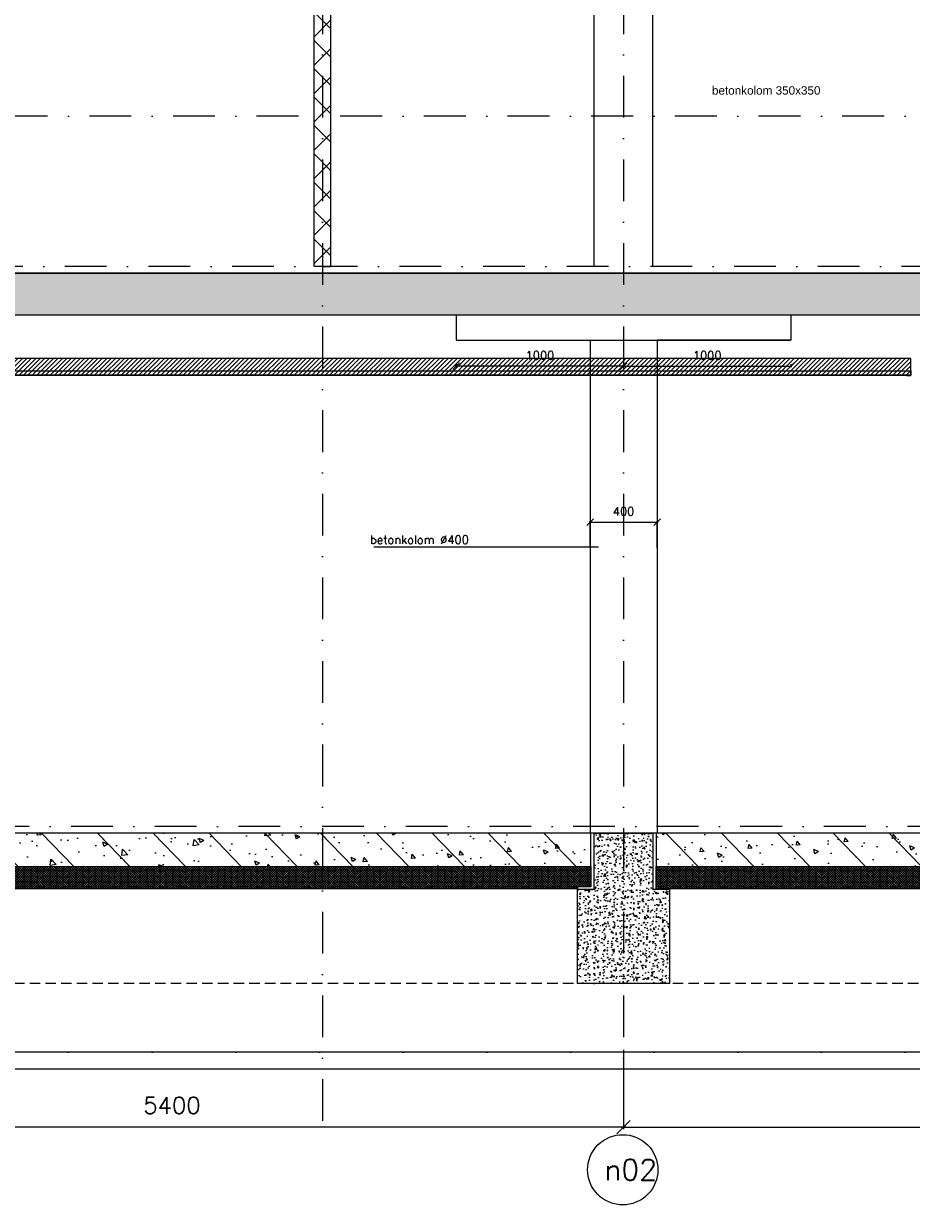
# Model space of a CAD drawing. Extents: x 102559 to 245130, y 44436 to 138999.
# Tile 20 of 30: x 195103 to 200409, y 90162 to 97249. Entities that reach past the tile are written whole.
import ezdxf
from ezdxf.enums import TextEntityAlignment as Align

# ---------------------------------------------------------------- set-up
doc = ezdxf.new("R2010")
doc.units = 0
doc.header["$LTSCALE"] = 20
doc.header["$MEASUREMENT"] = 0
doc.header["$PDSIZE"] = -1
for name, pattern in [('DASHDOT', [25, 12.5, -6.25, 0, -6.25]), ('DD1', [2.66667, 1.66667, -0.5, 0, -0.5]), ('HIDDEN2', [4.6875, 3.125, -1.5625])]:
    doc.linetypes.add(name, pattern=pattern)
doc.layers.get('0').update_dxf_attribs({"linetype": 'CONTINUOUS'})
doc.layers.get('DEFPOINTS').update_dxf_attribs({"linetype": 'CONTINUOUS'})
for name, color, linetype in [('A--01A1_ACEER', 1, 'CONTINUOUS'), ('A--A22--_F123-', 9, 'CONTINUOUS'), ('A--A23--_F--3-', 9, 'CONTINUOUS'), ('A--L$7A3-_STRAMIEN', 3, 'CONTINUOUS'), ('A--L21--_F-23-', 4, 'CONTINUOUS'), ('A--L22--', 3, 'CONTINUOUS'), ('A--L22--_F--3-', 7, 'CONTINUOUS'), ('A--L23--', 7, 'CONTINUOUS'), ('A--L23--_F--3-', 7, 'CONTINUOUS'), ('A--L28D1_KONSTRUKTIES', 1, 'CONTINUOUS'), ('A--L28DC1_KONSTRUKTIES', 1, 'HIDDEN2'), ('A--L31--', 2, 'CONTINUOUS'), ('A--L35-D2-_PLAFONDS', 2, 'CONTINUOUS'), ('A--L35-D4-_PLAFONDS', 4, 'CONTINUOUS'), ('A--L35D1_PLAFONDS', 1, 'CONTINUOUS'), ('A--M$1A-_F123-', 1, 'CONTINUOUS'), ('A--M1$A-_F123-', 1, 'CONTINUOUS'), ('A--T$1A-_F123_20', 1, 'CONTINUOUS'), ('A--T$7A-_STRAMIEN', 2, 'CONTINUOUS'), ('A--T01A-25_TEKST', 2, 'CONTINUOUS'), ('STRAMIEN', 8, 'DD1')]:
    doc.layers.add(name, color=color, linetype=linetype)
doc.styles.add('ALFA-0_25', font='ROMANS')
doc.styles.add('EB2', font='ARIAL.TTF')
doc.styles.add('HIEMSTRA', font='romans.shx')
doc.dimstyles.get("Standard").update_dxf_attribs({"dimscale": 40, "dimtxt": 2.5, "dimasz": 2, "dimexe": 0.3, "dimexo": 0.3, "dimgap": 2, "dimtad": 1, "dimdec": 0, "dimzin": 0, "dimdsep": 46, "dimtxsty": 'HIEMSTRA', "dimblk1": 'OBLIQUE', "dimblk2": 'OBLIQUE', "dimsah": 1, "dimcen": 0.09, "dimdle": 0.3, "dimclrd": 1, "dimclre": 1, "dimclrt": 3, "dimadec": 0, "dimazin": 0, "dimtfac": 1, "dimtdec": 4, "dimtix": 1, "dimtmove": 2, "dimatfit": 3, "dimldrblk": 'OBLIQUE', "dimfxl": 0, "dimtvp": 625, "dimtolj": 1, "dimtzin": 0, "dimarcsym": 0})

# ---------------------------------------------------------------- blocks, each defined once
blk = doc.blocks.new('_OBLIQUE')
at = {"color": 0, "linetype": 'ByBlock'}
blk.add_line((-0.5, -0.5), (0.5, 0.5), dxfattribs=at)
blk = doc.blocks.new('*D148')
at = {"color": 1, "linetype": 'ByBlock'}
for p, q in [((198689.3, 91109.5), (198689.3, 90635.6)), ((204089.3, 91109.5), (204089.3, 90635.6)), ((198677.3, 90647.6), (204101.3, 90647.6))]:
    blk.add_line(p, q, dxfattribs=at)
at = {"layer": 'DEFPOINTS', "color": 0, "linetype": 'ByBlock'}
for p in [(198689.3, 91121.5), (204089.3, 91121.5), (204089.3, 90647.6)]:
    blk.add_point(p, dxfattribs=at)
at = {"color": 1, "linetype": 'ByBlock', "xscale": 80, "yscale": 80, "zscale": 80, "rotation": 180}
blk.add_blockref('_OBLIQUE', (198689.3, 90647.6), dxfattribs=at)
at = {"color": 1, "linetype": 'ByBlock', "xscale": 80, "yscale": 80, "zscale": 80}
blk.add_blockref('_OBLIQUE', (204089.3, 90647.6), dxfattribs=at)
at = {"color": 3, "linetype": 'ByBlock', "insert": (201389.3, 90777.6), "char_height": 100, "attachment_point": 5, "style": 'HIEMSTRA'}
blk.add_mtext('\\A1;5400', dxfattribs=at)
blk = doc.blocks.new('*D149')
at = {"color": 1, "linetype": 'ByBlock'}
for p, q in [((193289.3, 91109.5), (193289.3, 90635.6)), ((198689.3, 91109.5), (198689.3, 90635.6)), ((198701.3, 90647.6), (193277.3, 90647.6))]:
    blk.add_line(p, q, dxfattribs=at)
at = {"layer": 'DEFPOINTS', "color": 0, "linetype": 'ByBlock'}
for p in [(193289.3, 91121.5), (198689.3, 91121.5), (193289.3, 90647.6)]:
    blk.add_point(p, dxfattribs=at)
at = {"color": 1, "linetype": 'ByBlock', "xscale": 80, "yscale": 80, "zscale": 80, "rotation": 180}
blk.add_blockref('_OBLIQUE', (193289.3, 90647.6), dxfattribs=at)
at = {"color": 1, "linetype": 'ByBlock', "xscale": 80, "yscale": 80, "zscale": 80}
blk.add_blockref('_OBLIQUE', (198689.3, 90647.6), dxfattribs=at)
at = {"color": 3, "linetype": 'ByBlock', "insert": (195989.3, 90777.6), "char_height": 100, "attachment_point": 5, "style": 'HIEMSTRA'}
blk.add_mtext('\\A1;5400', dxfattribs=at)
blk = doc.blocks.new('*U269')
at = {"layer": 'A--L23--_F--3-', "color": 2, "linetype": 'Continuous'}
blk.add_lwpolyline([(0, 0), (0, -20), (-12470.8, -20), (-12470.8, 0)], dxfattribs=at)
blk = doc.blocks.new('*U268')
at = {"layer": 'A--L23--_F--3-', "color": 2, "linetype": 'Continuous'}
blk.add_lwpolyline([(0, 0), (0, -20), (-12470.8, -20), (-12470.8, 0)], dxfattribs=at)
blk = doc.blocks.new('*D165')
at = {"color": 1, "linetype": 'ByBlock'}
for p, q in [((198483.3, 94266.5), (198895.3, 94266.5)), ((198489.3, 94112.3), (198489.3, 94272.5)), ((198889.3, 94112.3), (198889.3, 94272.5))]:
    blk.add_line(p, q, dxfattribs=at)
at = {"layer": 'DEFPOINTS', "color": 0, "linetype": 'ByBlock'}
for p in [(198889.3, 94266.5), (198489.3, 94106.3), (198889.3, 94106.3)]:
    blk.add_point(p, dxfattribs=at)
at = {"color": 1, "linetype": 'ByBlock', "xscale": 40, "yscale": 40, "zscale": 40, "rotation": 180}
blk.add_blockref('_OBLIQUE', (198489.3, 94266.5), dxfattribs=at)
at = {"color": 1, "linetype": 'ByBlock', "xscale": 40, "yscale": 40, "zscale": 40}
blk.add_blockref('_OBLIQUE', (198889.3, 94266.5), dxfattribs=at)
at = {"color": 2, "linetype": 'ByBlock', "insert": (198689.3, 94331.5), "char_height": 50, "attachment_point": 5, "style": 'HIEMSTRA'}
blk.add_mtext('\\A1;400', dxfattribs=at)
blk = doc.blocks.new('*D166')
at = {"color": 1, "linetype": 'ByBlock'}
for p, q in [((198695.3, 95199.1), (197683.3, 95199.1)), ((197689.3, 95211), (197689.3, 95193.1)), ((198689.3, 95211), (198689.3, 95193.1))]:
    blk.add_line(p, q, dxfattribs=at)
at = {"layer": 'DEFPOINTS', "color": 0, "linetype": 'ByBlock'}
for p in [(197689.3, 95217), (197689.3, 95199.1), (198689.3, 95217)]:
    blk.add_point(p, dxfattribs=at)
at = {"color": 1, "linetype": 'ByBlock', "xscale": 40, "yscale": 40, "zscale": 40, "rotation": 180}
blk.add_blockref('_OBLIQUE', (197689.3, 95199.1), dxfattribs=at)
at = {"color": 1, "linetype": 'ByBlock', "xscale": 40, "yscale": 40, "zscale": 40}
blk.add_blockref('_OBLIQUE', (198689.3, 95199.1), dxfattribs=at)
at = {"color": 2, "linetype": 'ByBlock', "insert": (198189.3, 95264.1), "char_height": 50, "attachment_point": 5, "style": 'HIEMSTRA'}
blk.add_mtext('\\A1;1000', dxfattribs=at)
blk = doc.blocks.new('*D167')
at = {"color": 1, "linetype": 'ByBlock'}
for p, q in [((198683.3, 95199.1), (199695.3, 95199.1)), ((198689.3, 95211), (198689.3, 95193.1)), ((199689.3, 95211), (199689.3, 95193.1))]:
    blk.add_line(p, q, dxfattribs=at)
at = {"layer": 'DEFPOINTS', "color": 0, "linetype": 'ByBlock'}
for p in [(198689.3, 95217), (199689.3, 95217), (199689.3, 95199.1)]:
    blk.add_point(p, dxfattribs=at)
at = {"color": 1, "linetype": 'ByBlock', "xscale": 40, "yscale": 40, "zscale": 40, "rotation": 180}
blk.add_blockref('_OBLIQUE', (198689.3, 95199.1), dxfattribs=at)
at = {"color": 1, "linetype": 'ByBlock', "xscale": 40, "yscale": 40, "zscale": 40}
blk.add_blockref('_OBLIQUE', (199689.3, 95199.1), dxfattribs=at)
at = {"color": 2, "linetype": 'ByBlock', "insert": (199189.3, 95264.1), "char_height": 50, "attachment_point": 5, "style": 'HIEMSTRA'}
blk.add_mtext('\\A1;1000', dxfattribs=at)
blk = doc.blocks.new('*U264')
at = {"layer": 'A--A22--_F123-', "linetype": 'Continuous'}
h = blk.add_hatch(dxfattribs=at)
h.set_pattern_fill('ALFAKRS', color=256, scale=120, style=0)
h.set_pattern_definition([(45, (-196889.26, -95795.9), (-84.852814, 84.852814), []), (135, (-196889.26, -95795.9), (-84.852814, -84.852814), [])])
h.paths.add_polyline_path([(0, 0), (50, 0), (50, 3210), (0, 3210), (-50, 3210), (-50, 0)])
at = {"layer": 'A--L22--_F--3-', "color": 3, "linetype": 'Continuous'}
for points in [[(0, 0), (-50, 0), (-50, 3210), (0, 3210)], [(0, 0), (50, 0), (50, 3210), (0, 3210)]]:
    blk.add_lwpolyline(points, dxfattribs=at)

msp = doc.modelspace()

# ---------------------------------------------------------------- hatches: boundary and pattern name
at = {"layer": 'A--01A1_ACEER', "linetype": 'Continuous'}
h = msp.add_hatch(dxfattribs=at)
h.set_pattern_fill('ANSI31', color=256, scale=150, style=0)
h.set_pattern_definition([(45, (34262.216, 200), (-13.2582521, 13.2582521), [])])
h.paths.add_polyline_path([(192781.5, 95145.9), (200407, 95145.9), (200407, 95245.9), (192781.5, 95245.9)])
at = {"layer": 'A--A23--_F--3-'}
h = msp.add_hatch(dxfattribs=at)
h.set_pattern_fill('ALFABET', color=256, scale=20, angle=1, style=0, pattern_type=2)
h.set_pattern_definition([(134, (275026.89, 1e-11), (86.32078, 83.359), []), (129, (275026.89, 1e-11), (-143.64922, -10.04493), [15, -165]), (184, (275026.9, 1e-11), (30.37155, 149.9312), [12, -132]), (78.5486, (275014.92, -0.84), (-113.27778, 139.88618), [12.74804, -140.22842]), (132.8158, (275027.59, 40), (-213.99344, -29.37358), [22.5, -247.5]), (82.3644, (275009.76, 37.55), (-183.50393, 198.05632), [19.12206, -210.3426]), (187.8158, (275027.6, 40), (-183.50378, 198.05647), [18, -198]), (158, (275007.42, 30.34), (-120.76856, -78.42802), [15, -165]), (213, (275007.42, 30.34), (-46.12453, 145.8572), [12, -132]), (107.5486, (274997.36, 23.81), (-166.89315, 67.42906), [12.74804, -140.22842]), (141.5, (275026.893, 1e-11), (-1.26964, 66.611074), [0, -130.4, 0, -134, 0, -132.5]), (171.5, (275026.89, 1e-11), (-51.229207, 79.788568), [0, -76.4, 0, -127.4, 0, -50.5]), (211.5, (275071.486, -0.78), (-106.826954, -2.64699), [0, -50, 0, -156, 0, -207]), (221.5, (275091.48, -1.13), (-116.270055, 22.05355), [0, -65, 0, -103.6, 0, -147]), (221.5, (275091.48, -1.13), (-116.270055, 22.05355), [0, -65, 0, -103.6, 0, -147])])
edge = h.paths.add_edge_path()
edge.add_line((192739.3, 95755.9), (205219.3, 95755.9))
edge.add_line((205219.3, 95755.9), (205219.3, 95505.9))
edge.add_line((205219.3, 95505.9), (192739.3, 95505.9))
h = msp.add_hatch(dxfattribs=at)
h.set_pattern_fill('ALFABET', color=256, scale=40, angle=1, style=0, pattern_type=2)
h.set_pattern_definition([(134, (353508.36, 0), (172.64155, 166.718), []), (129, (353508.36, 0), (-287.29845, -20.08986), [30, -330]), (184, (353508.36, 0), (60.7431, 299.8624), [24, -264]), (78.5486, (353484.42, -1.67), (-226.55556, 279.77237), [25.49608, -280.45684]), (132.8158, (353509.76, 80), (-427.9869, -58.74715), [45, -495]), (82.3644, (353474.1, 75.1), (-367.0079, 396.11265), [38.2441, -420.6852]), (187.8158, (353509.76, 80), (-367.0076, 396.1129), [36, -396]), (158, (353469.41, 60.7), (-241.53712, -156.85604), [30, -330]), (213, (353469.4, 60.7), (-92.24906, 291.7144), [24, -264]), (107.5486, (353449.3, 47.62), (-333.7863, 134.8581), [25.49608, -280.45684]), (141.5, (353508.36, 0), (-2.53928, 133.22215), [0, -260.8, 0, -268, 0, -265]), (171.5, (353508.36, 0), (-102.45841, 159.57714), [0, -152.8, 0, -254.8, 0, -101]), (211.5, (353597.55, -1.56), (-213.65391, -5.29398), [0, -100, 0, -312, 0, -414]), (221.5, (353637.54, -2.25), (-232.54011, 44.1071), [0, -130, 0, -207.2, 0, -294]), (221.5, (353637.54, -2.25), (-232.54011, 44.1071), [0, -130, 0, -207.2, 0, -294])])
h.paths.add_polyline_path([(192813.6, 92205.9), (198494.3, 92205.9), (198494.3, 92405.9), (192813.6, 92405.9)])
h = msp.add_hatch(dxfattribs=at)
h.set_pattern_fill('AR-CONC', color=256, scale=10, style=0, pattern_type=2)
h.set_pattern_definition([(50, (23270.17, 30), (71.726018, -6.275213), [7.5, -82.5]), (355, (23270.17, 30), (-13.875133, 75.219213), [6, -66]), (100.4514, (23276.146, 29.48), (57.850938, 68.943954), [6.37402, -70.11421]), (46.1842, (23270.17, 50), (106.724105, -16.5519), [11.25, -123.75]), (96.6356, (23279.06, 48.62), (93.46627, 97.411787), [9.56103, -105.1713]), (351.1842, (23270.17, 50), (93.466195, 97.41186), [9, -99]), (21, (23280.17, 45), (59.690705, -40.261889), [7.5, -82.5]), (326, (23280.17, 45), (24.331533, 72.515005), [6, -66]), (71.4514, (23285.14, 41.645), (84.022263, 32.25305), [6.37402, -70.11421]), (37.5, (23270.17, 30), (1.2159855, 33.2893854), [0, -65.2, 0, -67, 0, -66.25]), (7.5, (23270.17, 30), (26.306954, 39.441171), [0, -38.2, 0, -63.7, 0, -25.25]), (327.5, (23247.87, 30), (53.3822436, -2.255487), [0, -25, 0, -78, 0, -103.5]), (317.5, (23237.87, 30), (58.318617, 10.010498), [0, -32.5, 0, -51.8, 0, -73.5])])
h.paths.add_polyline_path([(198514.3, 92405.9), (198864.3, 92405.9), (198864.3, 92070.9), (198964.3, 92070.9), (198964.3, 91505.9), (198414.3, 91505.9), (198414.3, 92070.9), (198514.3, 92070.9)])
h = msp.add_hatch(dxfattribs=at)
h.set_pattern_fill('ALFABET', color=256, scale=40, angle=1, style=0, pattern_type=2)
h.set_pattern_definition([(134, (358908.36, 0), (172.64155, 166.718), []), (129, (358908.36, 0), (-287.29845, -20.08986), [30, -330]), (184, (358908.36, 0), (60.7431, 299.8624), [24, -264]), (78.5486, (358884.42, -1.67), (-226.55556, 279.77237), [25.49608, -280.45684]), (132.8158, (358909.76, 80), (-427.9869, -58.74715), [45, -495]), (82.3644, (358874.1, 75.1), (-367.0079, 396.11265), [38.2441, -420.6852]), (187.8158, (358909.76, 80), (-367.0076, 396.1129), [36, -396]), (158, (358869.41, 60.7), (-241.53712, -156.85604), [30, -330]), (213, (358869.4, 60.7), (-92.24906, 291.7144), [24, -264]), (107.5486, (358849.3, 47.62), (-333.7863, 134.8581), [25.49608, -280.45684]), (141.5, (358908.36, 0), (-2.53928, 133.22215), [0, -260.8, 0, -268, 0, -265]), (171.5, (358908.36, 0), (-102.45841, 159.57714), [0, -152.8, 0, -254.8, 0, -101]), (211.5, (358997.55, -1.56), (-213.65391, -5.29398), [0, -100, 0, -312, 0, -414]), (221.5, (359037.54, -2.25), (-232.54011, 44.1071), [0, -130, 0, -207.2, 0, -294]), (221.5, (359037.54, -2.25), (-232.54011, 44.1071), [0, -130, 0, -207.2, 0, -294])])
h.paths.add_polyline_path([(198884.3, 92205.9), (203894.3, 92205.9), (203894.3, 92405.9), (198884.3, 92405.9)])
h = msp.add_hatch(dxfattribs=at)
h.set_pattern_fill('ALFAKRS', color=256, scale=10, style=0, pattern_type=2)
h.set_pattern_definition([(45, (120356.468, 0), (-7.0710678, 7.0710678), []), (135, (120356.468, 0), (-7.0710678, -7.0710678), [])])
h.paths.add_polyline_path([(197594.1, 92073.9), (192813.6, 92073.9), (192813.6, 92205.9), (198494.3, 92205.9), (198494.3, 92085.9), (198414.3, 92085.9), (198414.3, 92073.9)])
h = msp.add_hatch(dxfattribs=at)
h.set_pattern_fill('ALFAKRS', color=256, scale=10, style=0, pattern_type=2)
h.set_pattern_definition([(45, (125756.468, 0), (-7.0710678, 7.0710678), []), (135, (125756.468, 0), (-7.0710678, -7.0710678), [])])
h.paths.add_polyline_path([(202994.1, 92073.9), (198884.3, 92073.9), (198884.3, 92205.9), (203894.3, 92205.9), (203894.3, 92085.9), (203814.3, 92085.9), (203814.3, 92073.9)])

# ---------------------------------------------------------------- linework, layer by layer
at = {"layer": 'A--L$7A3-_STRAMIEN', "linetype": 'Continuous'}
msp.add_ellipse((198684.4, 90392.3), major_axis=(148.5, 148.5), ratio=1, dxfattribs=at)
at = {"layer": 'A--L21--_F-23-', "linetype": 'Continuous'}
msp.add_lwpolyline([(192739.3, 95755.9), (205219.3, 95755.9), (205219.3, 95505.9), (192739.3, 95505.9)], dxfattribs=at)
for points in [[(192813.6, 92205.9), (198494.3, 92205.9), (198494.3, 92405.9), (192813.6, 92405.9)], [(198514.3, 92405.9), (198864.3, 92405.9), (198864.3, 92070.9), (198964.3, 92070.9), (198964.3, 91505.9), (198414.3, 91505.9), (198414.3, 92070.9), (198514.3, 92070.9), (198514.3, 92405.9)], [(198884.3, 92205.9), (203894.3, 92205.9), (203894.3, 92405.9), (198884.3, 92405.9)]]:
    msp.add_lwpolyline(points, close=True, dxfattribs=at)
at = {"layer": 'A--L23--'}
for points in [[(197594.1, 92073.9), (192813.6, 92073.9), (192813.6, 92205.9), (198494.3, 92205.9), (198494.3, 92085.9), (198414.3, 92085.9), (198414.3, 92073.9)], [(202994.1, 92073.9), (198884.3, 92073.9), (198884.3, 92205.9), (203894.3, 92205.9), (203894.3, 92085.9), (203814.3, 92085.9), (203814.3, 92073.9)]]:
    msp.add_lwpolyline(points, close=True, dxfattribs=at)
at = {"layer": 'A--L28D1_KONSTRUKTIES'}
for p, q in [((198514.3, 95795.9), (198514.3, 98855.9)), ((198864.3, 95795.9), (198864.3, 98855.9)), ((197689.3, 95355.9), (199689.3, 95355.9))]:
    msp.add_line(p, q, dxfattribs=at)
for points in [[(197689.3, 95505.9), (197689.3, 95355.9), (198489.3, 95355.9), (198489.3, 92405.9)], [(199689.3, 95505.9), (199689.3, 95355.9), (198889.3, 95355.9), (198889.3, 92405.9)]]:
    msp.add_lwpolyline(points, dxfattribs=at)
at = {"layer": 'A--L28DC1_KONSTRUKTIES'}
for p, q in [((198414.3, 92085.9), (192815.6, 92085.9)), ((203814.3, 92085.9), (198886.3, 92085.9)), ((206357.8, 91505.9), (153737.8, 91505.9))]:
    msp.add_line(p, q, dxfattribs=at)
at = {"layer": 'A--L31--'}
msp.add_lwpolyline([(205193.3, 91095.9), (153737.8, 91095.9), (153737.8, 90995.9), (205193.3, 90995.9)], close=True, dxfattribs=at)
at = {"layer": 'A--L35-D2-_PLAFONDS'}
msp.add_lwpolyline([(192781.5, 95170.9), (200407, 95170.9), (200407, 95145.9), (192781.5, 95145.9)], dxfattribs=at)
at = {"layer": 'A--L35-D4-_PLAFONDS'}
for p, q in [((200407, 95143.9), (200407, 95193.9)), ((200382, 95143.9), (200407, 95143.9))]:
    msp.add_line(p, q, dxfattribs=at)
at = {"layer": 'A--L35D1_PLAFONDS', "linetype": 'Continuous'}
msp.add_lwpolyline([(192781.5, 95145.9), (200407, 95145.9), (200407, 95245.9), (192781.5, 95245.9)], close=True, dxfattribs=at)
at = {"layer": 'A--T01A-25_TEKST'}
msp.add_line((197196.3, 94118.2), (198538.7, 94118.2), dxfattribs=at)
at = {"layer": 'STRAMIEN', "linetype": 'DASHDOT'}
for p, q in [((196889.3, 109939.1), (196889.3, 90611.2)), ((198689.3, 109939.1), (198689.3, 90611.2)), ((215249.5, 96695.9), (169444.6, 96695.9)), ((215102.7, 95795.9), (151764.3, 95795.9)), ((215140.2, 92445.9), (152098.7, 92445.9)), ((215249.5, 91095.9), (152270.7, 91095.9))]:
    msp.add_line(p, q, dxfattribs=at)

# ---------------------------------------------------------------- block references
at = {"layer": 'A--L22--'}
msp.add_blockref('*U264', (196889.3, 95795.9), dxfattribs=at)
at = {"layer": 'A--L23--'}
for name, p in [('*U268', (205210.1, 95775.9)), ('*U269', (205210.1, 92425.9))]:
    msp.add_blockref(name, p, dxfattribs=at)

# ---------------------------------------------------------------- texts
at = {"layer": 'A--T$1A-_F123_20', "style": 'EB2'}
msp.add_text('betonkolom 350x350', height=50, dxfattribs=at).set_placement((199217.6, 96824.3))
at = {"layer": 'A--T$7A-_STRAMIEN', "style": 'ALFA-0_25'}
msp.add_text('n02', height=125, dxfattribs=at).set_placement((198732, 90392.3), align=Align.MIDDLE_CENTER)
at = {"layer": 'A--T01A-25_TEKST', "style": 'HIEMSTRA'}
msp.add_text('betonkolom %%c400', height=50, dxfattribs=at).set_placement((197173.1, 94136.7))

# ---------------------------------------------------------------- dimensions: what is measured, and where the dimension line sits
at = {"layer": 'A--M$1A-_F123-'}
for base, p1, p2, override, picture, middle in [((197689.3, 95199.1), (198689.3, 95217), (197689.3, 95217), {"dimscale": 20, "dimclrt": 2}, '*D166', (198189.3, 95264.1)), ((199689.3, 95199.1), (198689.3, 95217), (199689.3, 95217), {"dimscale": 20, "dimclrt": 2}, '*D167', (199189.3, 95264.1)), ((193289.3, 90647.6), (198689.3, 91121.5), (193289.3, 91121.5), {"dimscale": 40, "dimtxsty": 'HIEMSTRA', "dimclrt": 3}, '*D149', (195989.3, 90777.6)), ((204089.3, 90647.6), (198689.3, 91121.5), (204089.3, 91121.5), {"dimscale": 40, "dimtxsty": 'HIEMSTRA', "dimclrt": 3}, '*D148', (201389.3, 90777.6))]:
    dim = msp.add_linear_dim(base=base, p1=p1, p2=p2, dimstyle='Standard', override=override, dxfattribs=at)
    dim.commit()
    dim.dimension.update_dxf_attribs({"geometry": picture, "text_midpoint": middle})
at = {"layer": 'A--M1$A-_F123-'}
dim = msp.add_linear_dim(base=(198889.3, 94266.5), p1=(198489.3, 94106.3), p2=(198889.3, 94106.3), dimstyle='Standard', override={"dimscale": 20, "dimclrt": 2}, dxfattribs=at)
dim.commit()
dim.dimension.update_dxf_attribs({"geometry": '*D165', "text_midpoint": (198689.3, 94331.5)})

doc.saveas('drawing.dxf')
